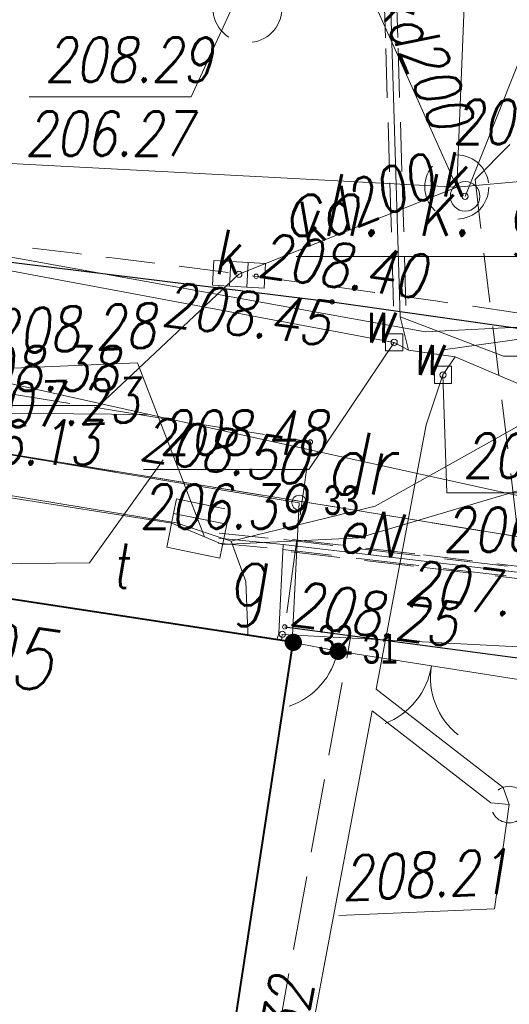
# Model space of a CAD drawing. Extents: x 6591072 to 6591270, y 5674713 to 5675005.
# Tile 27 of 37: x 6591181 to 6591191, y 5674947 to 5674967. Entities that reach past the tile are written whole.
import ezdxf
from ezdxf.enums import TextEntityAlignment as Align

# ---------------------------------------------------------------- set-up
doc = ezdxf.new("R2010")
doc.units = 0
doc.header["$PDMODE"] = 33
doc.header["$PDSIZE"] = 0.3
for name, pattern in [('1', [0]), ('BUD', [0]), ('KOC', [2, 1.5, -0.5]), ('KOJ', [0]), ('KOU', [1.5, 1, -0.5]), ('UBE', [1.5, 1, -0.5]), ('UBT', [1.5, 1, -0.5]), ('UBW', [1.5, 1, -0.5]), ('UOK', [1.5, 1, -0.5]), ('UOT', [1.5, 1, -0.5]), ('UOW', [1.5, 1, -0.5]), ('UPE', [0]), ('UPG', [0]), ('UPT', [0]), ('UPW', [0]), ('UXK', [1.5, 1, -0.5])]:
    doc.linetypes.add(name, pattern=pattern)
doc.layers.get('0').update_dxf_attribs({"color": 250, "linetype": 'CONTINUOUS', "lineweight": 100})
for name, color, linetype, lineweight in [('Dzialki', 7, '1', 18), ('EADTD_T_0_a', 250, 'CONTINUOUS', 18), ('EBUPP_L_1', 250, 'BUD', 40), ('KANALIZAC_L_2', 36, 'UXK', 18), ('Kontury', 90, '1', 18), ('Numery_dzialek', 7, 'CONTINUOUS', 18), ('Numery_konturow', 90, 'CONTINUOUS', 13), ('SDROK_T_1', 7, 'CONTINUOUS', 18), ('SDRPK_L_0', 7, 'KOJ', 25), ('SDRPK_L_1', 7, 'KOU', 18), ('SDRPK_L_2', 7, 'KOC', 18), ('SDRPK_L_5', 7, 'KOC', 18), ('UEEOC_T_0', 1, 'CONTINUOUS', 18), ('UEEOO_T_0', 1, 'CONTINUOUS', 18), ('UEEPB_L_0', 1, 'UBE', 18), ('UEEPON_L_0', 1, 'UPE', 18), ('UGGOA_T_25', 2, 'CONTINUOUS', 18), ('UGGOC_T_8', 2, 'CONTINUOUS', 18), ('UGGPOL_L_1', 2, 'UPG', 18), ('UKKOA_T_3', 36, 'CONTINUOUS', 18), ('UKKOA_T_9', 36, 'CONTINUOUS', 18), ('UKKOC_T_3', 36, 'CONTINUOUS', 18), ('UKKOC_T_4', 36, 'CONTINUOUS', 18), ('UKKOO_T_0', 36, 'CONTINUOUS', 18), ('UKKPA_L_0', 36, 'UOK', 18), ('UKKPA_L_5', 36, 'UOK', 18), ('UKKPOM_L_0', 36, 'UPG', 18), ('UTTOA_T_3', 30, 'CONTINUOUS', 18), ('UTTOC_T_3', 30, 'CONTINUOUS', 18), ('UTTPA_L_10', 30, '1', 18), ('UTTPA_L_7', 30, 'UOT', 18), ('UTTPB_L_2', 30, 'UBT', 18), ('UTTPOM_L_0', 30, 'UPT', 18), ('UTTPOM_L_1', 30, 'UPT', 18), ('UWWOA_T_2', 5, 'CONTINUOUS', 18), ('UWWOA_T_7', 5, 'CONTINUOUS', 18), ('UWWOC_T_0', 5, 'CONTINUOUS', 18), ('UWWOC_T_1', 5, 'CONTINUOUS', 18), ('UWWOC_T_2', 5, 'CONTINUOUS', 18), ('UWWOO_T_1', 5, 'CONTINUOUS', 18), ('UWWPA_L_5', 5, 'UOW', 18), ('UWWPB_L_0', 5, 'UBW', 18), ('UWWPL_L_1', 5, 'UPW', 18), ('UWWPM_L_0', 5, 'UPW', 18), ('UWWPM_L_1', 5, 'UPW', 18), ('UWWPM_L_6', 5, 'UPW', 18), ('WUKOS_T_1', 7, 'CONTINUOUS', 18)]:
    doc.layers.add(name, color=color, linetype=linetype, lineweight=lineweight)
doc.layers.add('KTOK', color=7, linetype='CONTINUOUS', lineweight=20, true_color=0x0a0909)
for name, color, linetype, lineweight, plot in [('PP$$O', 209, 'CONTINUOUS', 13, False), ('PPZAO', 51, 'CONTINUOUS', 13, False), ('PPZAP', 51, 'CONTINUOUS', 13, False)]:
    doc.layers.add(name, color=color, linetype=linetype, lineweight=lineweight, plot=plot)
doc.styles.add('K1_ACAD', font='romans.shx', dxfattribs={"width": 0.8, "oblique": 12})
doc.styles.add('OPIS_PIK', font='txt', dxfattribs={"width": 0.8, "height": 1.2})
doc.styles.get("Standard").update_dxf_attribs({"font": 'Simplex.SHX', "width": 0.75})
doc.linetypes.add('BGS', pattern='A,3.75,[45,msgB.shx,S=0.625,R=0,X=0,Y=0],3.75', length=7.5)

# ---------------------------------------------------------------- blocks, each defined once
blk = doc.blocks.new('other_WSU')
at = {"linetype": 'Continuous'}
blk.add_circle((0, 0), 0.0450000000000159, dxfattribs=at)
blk = doc.blocks.new('other_UGG')
at = {"linetype": 'Continuous'}
blk.add_circle((0, 0), 0.0625, dxfattribs=at)
blk = doc.blocks.new('other_KRA')
at = {"linetype": 'Continuous'}
for p, q in [((-0.5249999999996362, -0.25), (-0.5249999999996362, 0.25)), ((-0.5249999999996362, 0.25), (0.5249999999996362, 0.25)), ((-0.1749999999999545, -0.25), (-0.1749999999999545, 0.25)), ((0.1749999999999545, -0.25), (0.1749999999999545, 0.25)), ((0.5249999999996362, 0.25), (0.5249999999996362, -0.25)), ((0.5249999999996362, -0.25), (-0.5249999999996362, -0.25))]:
    blk.add_line(p, q, dxfattribs=at)
blk = doc.blocks.new('other_WLZ')
at = {"linetype": 'Continuous'}
blk.add_circle((0, 0), 0.300000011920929, dxfattribs=at)
blk = doc.blocks.new('other_UGK')
at = {"linetype": 'Continuous'}
blk.add_circle((0, 0), 0.0625, dxfattribs=at)
blk = doc.blocks.new('other_ZAS')
at = {"linetype": 'Continuous'}
for p, q in [((0.1750000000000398, 0.1750000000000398), (-0.1750000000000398, 0.1750000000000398)), ((-0.1750000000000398, 0.1750000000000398), (-0.1750000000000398, -0.1750000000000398)), ((0.1750000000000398, -0.1750000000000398), (0.1750000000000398, 0.1750000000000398)), ((-0.1750000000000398, -0.1750000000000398), (0.1750000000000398, -0.1750000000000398))]:
    blk.add_line(p, q, dxfattribs=at)
blk = doc.blocks.new('other_UGE')
at = {"linetype": 'Continuous'}
blk.add_circle((0, 0), 0.0625, dxfattribs=at)
blk = doc.blocks.new('PIK_ZA')
at = {"layer": 'PPZAP'}
blk.add_point((0, 0), dxfattribs=at)
at = {"layer": 'PP$$O', "oblique": 15, "width": 0.8, "flags": 1}
blk.add_attdef('KOD', (1, -1.3), '', height=0.5, dxfattribs=at)
at = {"layer": 'PPZAO', "color": 0, "style": 'OPIS_PIK', "width": 0.8}
blk.add_attdef('NR_PKT', (1, -0.5), '', height=1.2, dxfattribs=at)
blk = doc.blocks.new('bgs')
at = {"layer": 'KTOK', "const_width": 0.35}
blk.add_lwpolyline([(-0.175, 0, 1), (0.175, 0, 1)], format="xyb", close=True, dxfattribs=at)
blk = doc.blocks.new('BGB')
at = {"layer": 'KTOK', "color": 0, "linetype": 'ByBlock', "lineweight": -2}
for centre, start, end in [((-1.836788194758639e-16, 2.999999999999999), 210, 270), ((-9.184668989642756e-16, -3), 89.99999999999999, 150)]:
    blk.add_arc(centre, 3, start, end, dxfattribs=at)

msp = doc.modelspace()

# ---------------------------------------------------------------- linework, layer by layer
at = {"layer": 'Dzialki'}
for p, q in [((6591183.94, 5674958.88), (6591163.955650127, 5674963.291360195)), ((6591169.33, 5674959.99), (6591193.63, 5674956.04)), ((6591177.42, 5674958.93), (6591183.94, 5674958.88)), ((6591183.94, 5674958.88), (6591193.65, 5674956.74))]:
    msp.add_line(p, q, dxfattribs=at)
at = {"layer": 'EBUPP_L_1', "linetype": '1'}
for p, q in [((6591186.860869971, 5674954.257979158), (6591174.701262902, 5674956.122489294)), ((6591185.482964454, 5674945.262171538), (6591186.860869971, 5674954.257979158))]:
    msp.add_line(p, q, dxfattribs=at)
at = {"layer": 'KANALIZAC_L_2', "linetype": 'UXK'}
for q in [(6591197.74, 5674970.91), (6591191.41, 5674956.56)]:
    msp.add_line((6591190.55, 5674963.64), q, dxfattribs=at)
at = {"layer": 'Kontury', "linetype": 'KOU'}
msp.add_line((6591193.63, 5674956.04), (6591169.33, 5674959.99), dxfattribs=at)
at = {"layer": 'KTOK', "color": 7, "linetype": 'BGS', "lineweight": 20, "flags": 128}
msp.add_lwpolyline([(6591186.840570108, 5674954.266480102), (6591186.983, 5674957.089), (6591170.534, 5674959.82)], dxfattribs=at)
at = {"layer": 'KTOK', "color": 7, "linetype": 'BGS', "lineweight": 18}
for points in [[(6591187.773, 5674954.075), (6591186.864027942, 5674954.257206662)], [(6591191.559, 5674953.483), (6591187.773, 5674954.075)]]:
    msp.add_lwpolyline(points, dxfattribs=at)
msp.add_arc((6591186.296750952, 5674954.383821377), 1.5, 288.6650836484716, 348.6650836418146, dxfattribs=at)
at = {"layer": 'Numery_dzialek', "flags": 128}
msp.add_lwpolyline([(6591177.879416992, 5674955.823350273), (6591182.725909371, 5674955.867409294), (6591184.223916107, 5674957.960212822)], dxfattribs=at)
at = {"layer": 'SDROK_T_1', "linetype": 'Continuous'}
msp.add_line((6591186.923934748, 5674962.083333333), (6591192.533418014, 5674962.083333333), dxfattribs=at)
at = {"layer": 'SDRPK_L_0', "linetype": 'KOJ'}
for p, q in [((6591174.49, 5674962.79), (6591187.65, 5674961.16)), ((6591187.65, 5674961.16), (6591192.95, 5674960.41)), ((6591186.69, 5674954.57), (6591191.57, 5674953.92))]:
    msp.add_line(p, q, dxfattribs=at)
at = {"layer": 'SDRPK_L_1', "linetype": 'KOU'}
msp.add_arc((6591135.72222369, 5674580.586677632), 384.41, 81.43543890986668, 83.37527435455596, dxfattribs=at)
at = {"layer": 'SDRPK_L_2', "linetype": 'KOC'}
for p, q in [((6591180.85, 5674959.34), (6591187.21, 5674958.32)), ((6591187.21, 5674958.32), (6591186.69, 5674954.57))]:
    msp.add_line(p, q, dxfattribs=at)
at = {"layer": 'SDRPK_L_5', "linetype": 'KOC'}
msp.add_line((6591186.14432152, 5674944.09769861), (6591188.03203167, 5674954.39124578), dxfattribs=at)
at = {"layer": 'UEEPB_L_0', "linetype": 'UBE'}
for p, q in [((6591189.329727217, 5674956.049129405), (6591186.674727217, 5674956.364129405)), ((6591189.300272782, 5674955.800870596), (6591186.645272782, 5674956.115870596)), ((6591191.984727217, 5674955.734129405), (6591189.329727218, 5674956.049129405)), ((6591191.955272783, 5674955.485870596), (6591189.300272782, 5674955.800870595))]:
    msp.add_line(p, q, dxfattribs=at)
at = {"layer": 'UEEPON_L_0', "linetype": 'UPE'}
for p, q in [((6591186.57, 5674954.44), (6591186.66, 5674956.24)), ((6591186.66, 5674956.24), (6591191.97, 5674955.61)), ((6591186.57, 5674954.44), (6591186.53, 5674954.31))]:
    msp.add_line(p, q, dxfattribs=at)
at = {"layer": 'UGGPOL_L_1', "linetype": 'UPG'}
for q in [(6591186.623258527, 5674954.294413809), (6591193.29412214, 5674954.064153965)]:
    msp.add_line((6591186.639925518, 5674954.418913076), q, dxfattribs=at)
at = {"layer": 'UKKOC_T_3', "linetype": 'Continuous'}
for p, q in [((6591190.349999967, 5674963.300000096), (6591191.761539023, 5674966.849999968)), ((6591185.75999999, 5674961.719999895), (6591182.928460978, 5674959.059999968)), ((6591179.606199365, 5674959.059999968), (6591182.928460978, 5674959.059999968))]:
    msp.add_line(p, q, dxfattribs=at)
at = {"layer": 'UKKOC_T_4', "linetype": 'Continuous'}
for p in [(6591185.760000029, 5674967.430000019), (6591181.502704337, 5674965.321132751)]:
    msp.add_line(p, (6591184.792394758, 5674965.321132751), dxfattribs=at)
at = {"layer": 'UKKPA_L_0', "linetype": 'UOK'}
msp.add_circle((6591190.18, 5674963.49), 0.65, dxfattribs=at)
at = {"layer": 'UKKPA_L_5', "linetype": 'UOK'}
msp.add_circle((6591185.932953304, 5674967.11748149), 0.7000163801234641, dxfattribs=at)
at = {"layer": 'UKKPOM_L_0', "linetype": 'UPG'}
for p, q in [((6591190.18, 5674963.49), (6591190.55, 5674972.61)), ((6591190.18, 5674963.49), (6591187.74, 5674968.94)), ((6591190.18, 5674963.49), (6591203.82, 5674964.68)), ((6591174.77, 5674964.3), (6591190.18, 5674963.49)), ((6591190.18, 5674963.49), (6591185.76, 5674961.72))]:
    msp.add_line(p, q, dxfattribs=at)
at = {"layer": 'UTTOC_T_3', "linetype": 'Continuous'}
for p in [(6591180.380218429, 5674959.784168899), (6591185.059095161, 5674956.396813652)]:
    msp.add_line(p, (6591183.699588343, 5674959.922753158), dxfattribs=at)
at = {"layer": 'UTTPA_L_10', "linetype": 'UPT'}
for p, q in [((6591184.435256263, 5674956.870249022), (6591184.296595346, 5674956.183801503)), ((6591185.514664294, 5674956.652086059), (6591184.435256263, 5674956.870249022)), ((6591185.376003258, 5674955.965639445), (6591185.514664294, 5674956.652086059)), ((6591184.296595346, 5674956.183801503), (6591185.376003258, 5674955.965639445))]:
    msp.add_line(p, q, dxfattribs=at)
at = {"layer": 'UTTPA_L_7', "linetype": 'UOT'}
for p, q in [((6591184.494022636, 5674957.163976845), (6591184.435256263, 5674956.870249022)), ((6591184.494022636, 5674957.163976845), (6591185.573223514, 5674956.944785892)), ((6591184.296802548, 5674956.184829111), (6591184.435256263, 5674956.870249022)), ((6591185.514457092, 5674956.65105845), (6591185.573223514, 5674956.944785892)), ((6591185.514457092, 5674956.65105845), (6591185.376003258, 5674955.965639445)), ((6591184.296802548, 5674956.184829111), (6591185.376003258, 5674955.965639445))]:
    msp.add_line(p, q, dxfattribs=at)
at = {"layer": 'UTTPB_L_2', "linetype": 'UBT'}
for p, q in [((6591185.359875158, 5674956.469511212), (6591186.669875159, 5674956.339511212)), ((6591185.340124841, 5674956.270488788), (6591186.650124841, 5674956.140488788)), ((6591186.671781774, 5674956.339303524), (6591188.441781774, 5674956.129303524)), ((6591186.648218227, 5674956.140696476), (6591188.418218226, 5674955.930696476)), ((6591188.441781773, 5674956.129303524), (6591190.211781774, 5674955.919303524)), ((6591188.418218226, 5674955.930696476), (6591190.188218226, 5674955.720696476)), ((6591190.211781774, 5674955.919303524), (6591191.981781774, 5674955.709303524)), ((6591190.188218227, 5674955.720696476), (6591191.958218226, 5674955.510696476))]:
    msp.add_line(p, q, dxfattribs=at)
at = {"layer": 'UTTPOM_L_0', "linetype": 'UPT'}
for p, q in [((6591184.487214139, 5674956.68123843), (6591164.278617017, 5674960.011332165)), ((6591193.866666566, 5674960.015600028), (6591188.526893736, 5674957.020058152)), ((6591188.526893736, 5674957.020058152), (6591185.603918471, 5674956.307467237)), ((6591185.603918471, 5674956.307467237), (6591184.487214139, 5674956.68123843)), ((6591186.66, 5674956.24), (6591185.35, 5674956.37)), ((6591185.603918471, 5674956.307467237), (6591185.898445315, 5674955.488984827)), ((6591191.97, 5674955.61), (6591186.66, 5674956.24)), ((6591185.898445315, 5674955.488984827), (6591185.941129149, 5674954.469811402)), ((6591185.941129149, 5674954.469811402), (6591185.944065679, 5674954.399695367))]:
    msp.add_line(p, q, dxfattribs=at)
at = {"layer": 'UTTPOM_L_1', "linetype": 'UPT'}
for p, q in [((6591176.563585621, 5674957.901866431), (6591184.396369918, 5674956.675443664)), ((6591191.734089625, 5674957.423211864), (6591188.200452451, 5674956.377839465)), ((6591184.396369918, 5674956.675443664), (6591185.431567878, 5674956.240214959)), ((6591188.200452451, 5674956.377839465), (6591185.431567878, 5674956.240214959))]:
    msp.add_line(p, q, dxfattribs=at)
at = {"layer": 'UWWOC_T_0', "linetype": 'Continuous'}
for p, q in [((6591189.029999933, 5674960.86), (6591191.129615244, 5674960.060000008)), ((6591191.129615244, 5674960.060000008), (6591194.419305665, 5674960.060000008))]:
    msp.add_line(p, q, dxfattribs=at)
at = {"layer": 'UWWOC_T_1', "linetype": 'Continuous'}
for p in [(6591191.24272071, 5674950.967715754), (6591187.789139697, 5674948.719992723)]:
    msp.add_line(p, (6591190.945794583, 5674948.851803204), dxfattribs=at)
at = {"layer": 'UWWOC_T_2', "linetype": 'Continuous'}
for p, q in [((6591188.909999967, 5674960.339999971), (6591187.178460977, 5674957.759999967)), ((6591189.899999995, 5674959.679999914), (6591189.981539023, 5674957.289999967)), ((6591183.823628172, 5674957.759999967), (6591187.178460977, 5674957.759999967)), ((6591189.981539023, 5674957.289999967), (6591193.336371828, 5674957.289999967))]:
    msp.add_line(p, q, dxfattribs=at)
at = {"layer": 'UWWPA_L_5', "linetype": 'UOW'}
msp.add_circle((6591191.242720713, 5674950.967715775), 0.3700015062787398, dxfattribs=at)
at = {"layer": 'UWWPB_L_0', "linetype": 'UBW'}
for p, q in [((6591188.657557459, 5674969.016210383), (6591188.740057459, 5674966.296210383)), ((6591188.907442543, 5674969.023789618), (6591188.989942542, 5674966.303789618)), ((6591188.740057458, 5674966.296210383), (6591188.822557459, 5674963.576210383)), ((6591188.989942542, 5674966.303789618), (6591189.072442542, 5674963.583789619)), ((6591188.822557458, 5674963.576210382), (6591188.905057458, 5674960.856210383)), ((6591189.072442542, 5674963.583789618), (6591189.154942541, 5674960.863789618))]:
    msp.add_line(p, q, dxfattribs=at)
at = {"layer": 'UWWPL_L_1', "linetype": 'UPW'}
for p, q in [((6591189.559070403, 5674958.664657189), (6591188.547292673, 5674953.30643985)), ((6591188.547292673, 5674953.30643985), (6591191.118035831, 5674951.315835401)), ((6591188.464659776, 5674952.86558311), (6591187.462748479, 5674947.55888225)), ((6591190.874002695, 5674951.000364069), (6591188.464659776, 5674952.86558311)), ((6591191.242720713, 5674950.967715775), (6591191.118035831, 5674951.315835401)), ((6591190.874002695, 5674951.000364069), (6591191.242720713, 5674950.967715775)), ((6591187.462748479, 5674947.55888225), (6591186.851717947, 5674944.31941752))]:
    msp.add_line(p, q, dxfattribs=at)
at = {"layer": 'UWWPM_L_0', "linetype": 'UPW'}
for p, q in [((6591189.03, 5674960.86), (6591188.7, 5674971.74)), ((6591189.2, 5674960.18), (6591189.03, 5674960.86)), ((6591188.91, 5674960.34), (6591189.2, 5674960.18)), ((6591189.2, 5674960.18), (6591190.15, 5674960.05)), ((6591190.15, 5674960.05), (6591189.9, 5674959.68)), ((6591195.35, 5674957.82), (6591190.15, 5674960.05)), ((6591189.9, 5674959.68), (6591189.5590704, 5674958.66465719))]:
    msp.add_line(p, q, dxfattribs=at)
at = {"layer": 'UWWPM_L_1', "linetype": 'UPW'}
for p, q in [((6591188.91, 5674960.34), (6591173.58466919, 5674963.19643599)), ((6591197.243675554, 5674961.212584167), (6591189.905559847, 5674960.190549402))]:
    msp.add_line(p, q, dxfattribs=at)
at = {"layer": 'UWWPM_L_6', "linetype": 'UPW'}
for p, q in [((6591178.815470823, 5674962.482361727), (6591189.545508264, 5674960.552840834)), ((6591189.545508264, 5674960.552840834), (6591203.384580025, 5674961.262729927))]:
    msp.add_line(p, q, dxfattribs=at)

# ---------------------------------------------------------------- block references
at = {"layer": 'KTOK', "color": 7, "linetype": 'BGS', "lineweight": 18, "xscale": 0.5, "yscale": 0.5, "zscale": 0.5}
for p in [(6591186.864027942, 5674954.257206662), (6591187.773, 5674954.075)]:
    msp.add_blockref('bgs', p, dxfattribs=at)
at = {"layer": 'KTOK', "xscale": 0.5, "yscale": 0.5, "zscale": 0.5}
msp.add_blockref('bgs', (6591187.773, 5674954.075), dxfattribs=at)
at = {"layer": 'KTOK', "color": 7, "linetype": 'BGS', "lineweight": 18, "xscale": 0.5, "yscale": 0.5, "zscale": 0.5, "rotation": 81.11287780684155}
msp.add_blockref('BGB', (6591189.666, 5674953.779), dxfattribs=at)
at = {"layer": 'PPZAP', "xscale": 0.5, "yscale": 0.5, "zscale": 0.5}
for p, values in [((6591186.983, 5674957.089, 208.373), {'NR_PKT': '33'}), ((6591186.864027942, 5674954.257206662, 208.211), {'NR_PKT': '32'}), ((6591187.773, 5674954.075, 208.258), {'NR_PKT': '31'})]:
    msp.add_blockref('PIK_ZA', p, dxfattribs=at).add_auto_attribs(values)
at = {"layer": 'UGGOC_T_8', "rotation": 2.390829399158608}
msp.add_blockref('other_UGG', (6591186.639925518, 5674954.418913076), dxfattribs=at)
at = {"layer": 'UGGOC_T_8', "color": 253, "rotation": 2.390829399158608}
msp.add_blockref('other_UGG', (6591186.639925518, 5674954.418913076), dxfattribs=at)
at = {"layer": 'UKKOA_T_9'}
msp.add_blockref('other_WLZ', (6591190.35, 5674963.3), dxfattribs=at)
at = {"layer": 'UKKOA_T_9', "color": 253}
msp.add_blockref('other_WLZ', (6591190.35, 5674963.3), dxfattribs=at)
at = {"layer": 'UKKOA_T_9', "rotation": 356.7199999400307}
msp.add_blockref('other_KRA', (6591185.76, 5674961.72), dxfattribs=at)
at = {"layer": 'UKKOA_T_9', "color": 253, "rotation": 356.7199999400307}
msp.add_blockref('other_KRA', (6591185.76, 5674961.72), dxfattribs=at)
at = {"layer": 'UKKOC_T_3'}
for p in [(6591190.35, 5674963.3), (6591185.76, 5674961.72)]:
    msp.add_blockref('other_UGK', p, dxfattribs=at)
at = {"layer": 'UKKOC_T_3', "color": 253}
for p in [(6591190.35, 5674963.3), (6591185.76, 5674961.72)]:
    msp.add_blockref('other_UGK', p, dxfattribs=at)
at = {"layer": 'UWWOA_T_7', "rotation": 269.9999974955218}
for p in [(6591188.91, 5674960.34), (6591189.9, 5674959.68)]:
    msp.add_blockref('other_ZAS', p, dxfattribs=at)
at = {"layer": 'UWWOA_T_7', "color": 253, "rotation": 269.9999974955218}
for p in [(6591188.91, 5674960.34), (6591189.9, 5674959.68)]:
    msp.add_blockref('other_ZAS', p, dxfattribs=at)
at = {"layer": 'UWWOC_T_2'}
for p in [(6591188.91, 5674960.34), (6591189.9, 5674959.68)]:
    msp.add_blockref('other_UGE', p, dxfattribs=at)
at = {"layer": 'UWWOC_T_2', "color": 253}
for p in [(6591188.91, 5674960.34), (6591189.9, 5674959.68)]:
    msp.add_blockref('other_UGE', p, dxfattribs=at)
at = {"layer": 'WUKOS_T_1'}
for p in [(6591186.11, 5674961.68), (6591187.65, 5674961.16), (6591187.21, 5674958.32), (6591186.69, 5674954.57)]:
    msp.add_blockref('other_WSU', p, dxfattribs=at)
at = {"layer": 'WUKOS_T_1', "color": 253}
for p in [(6591186.11, 5674961.68), (6591187.65, 5674961.16), (6591187.21, 5674958.32), (6591186.69, 5674954.57)]:
    msp.add_blockref('other_WSU', p, dxfattribs=at)

# ---------------------------------------------------------------- texts
at = {"layer": 'EADTD_T_0_a', "style": 'K1_ACAD', "oblique": 12, "width": 0.8}
msp.add_text('105', height=1.25, rotation=351.2824306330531, dxfattribs=at).set_placement((6591179.351644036, 5674953.638151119))
at = {"layer": 'Numery_konturow', "style": 'K1_ACAD', "oblique": 12, "width": 0.8}
msp.add_text('dr', height=1.25, dxfattribs=at).set_placement((6591187.496761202, 5674958.504140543), align=Align.TOP_LEFT)
at = {"layer": 'SDROK_T_1', "style": 'K1_ACAD', "oblique": 12, "width": 0.8}
msp.add_text('ch. k. gr.', height=1.25, dxfattribs=at).set_placement((6591192.98, 5674963.75), align=Align.TOP_RIGHT)
at = {"layer": 'UEEOC_T_0', "style": 'K1_ACAD', "oblique": 12, "width": 0.8}
msp.add_text('207.6', height=0.8999999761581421, rotation=353.1999998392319, dxfattribs=at).set_placement((6591191.97, 5674955.61), align=Align.TOP_RIGHT)
at = {"layer": 'UEEOO_T_0', "style": 'K1_ACAD', "oblique": 12, "width": 0.8}
msp.add_text('eN', height=0.8999999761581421, rotation=353.1999998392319, dxfattribs=at).set_placement((6591187.73, 5674956.11))
at = {"layer": 'UGGOA_T_25', "style": 'K1_ACAD', "oblique": 12, "width": 0.8}
msp.add_text('g', height=1.25, rotation=2.390911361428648, dxfattribs=at).set_placement((6591185.536010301, 5674954.988771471))
at = {"layer": 'UKKOA_T_3', "style": 'K1_ACAD', "oblique": 12, "width": 0.8}
for p in [(6591190.35, 5674963.3), (6591185.76, 5674961.72)]:
    msp.add_text('k', height=0.8999999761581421, dxfattribs=at).set_placement(p, align=Align.RIGHT)
at = {"layer": 'UKKOC_T_3', "style": 'K1_ACAD', "oblique": 12, "width": 0.8}
for s, p in [('208.38', (6591179.927738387, 5674960.259999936)), ('206.13', (6591179.52581461, 5674958.759999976))]:
    msp.add_text(s, height=0.8999999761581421, dxfattribs=at).set_placement(p, align=Align.TOP_LEFT)
at = {"layer": 'UKKOC_T_4', "style": 'K1_ACAD', "oblique": 12, "width": 0.8}
for s, p in [('208.29', (6591181.824243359, 5674966.52113272)), ('206.27', (6591181.422319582, 5674965.02113276))]:
    msp.add_text(s, height=0.8999999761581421, dxfattribs=at).set_placement(p, align=Align.TOP_LEFT)
at = {"layer": 'UKKOO_T_0', "style": 'K1_ACAD', "oblique": 12, "width": 0.8}
for rotation, p in [(293.3399969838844, (6591188.54, 5674967.28)), (21.94000559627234, (6591187.08, 5674962.24))]:
    msp.add_text('kd200', height=0.8999999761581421, rotation=rotation, dxfattribs=at).set_placement(p)
at = {"layer": 'UTTOA_T_3', "style": 'K1_ACAD', "oblique": 12, "width": 0.8}
msp.add_text('t', height=0.8999999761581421, rotation=2.390829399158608, dxfattribs=at).set_placement((6591183.130047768, 5674956.246567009), align=Align.TOP_LEFT)
at = {"layer": 'UTTOC_T_3', "style": 'K1_ACAD', "oblique": 12, "width": 0.8}
for s, p in [('208.28', (6591180.651420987, 5674960.996537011)), ('207.23', (6591180.312417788, 5674959.481076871))]:
    msp.add_text(s, height=0.8999999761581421, rotation=2.390720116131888, dxfattribs=at).set_placement(p, align=Align.TOP_LEFT)
at = {"layer": 'UWWOA_T_2', "style": 'K1_ACAD', "oblique": 12, "width": 0.8}
for p in [(6591188.91, 5674960.34), (6591189.9, 5674959.68)]:
    msp.add_text('w', height=0.8999999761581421, dxfattribs=at).set_placement(p, align=Align.RIGHT)
at = {"layer": 'UWWOC_T_1', "style": 'K1_ACAD', "oblique": 12, "width": 0.8}
msp.add_text('208.21', height=0.8999999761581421, rotation=2.391075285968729, dxfattribs=at).set_placement((6591191.216989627, 5674950.064172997), align=Align.TOP_RIGHT)
at = {"layer": 'UWWOC_T_2', "style": 'K1_ACAD', "oblique": 12, "width": 0.8}
for s, p in [('208.48', (6591184.145167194, 5674958.959999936)), ('208.47', (6591190.303078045, 5674958.489999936)), ('206.39', (6591183.743243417, 5674957.459999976)), ('206.55', (6591189.901154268, 5674956.989999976))]:
    msp.add_text(s, height=0.8999999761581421, dxfattribs=at).set_placement(p, align=Align.TOP_LEFT)
at = {"layer": 'UWWOO_T_1', "style": 'K1_ACAD', "oblique": 12, "width": 0.8}
msp.add_text('wlD32', height=0.8999999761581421, rotation=79.31222858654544, dxfattribs=at).set_placement((6591185.882124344, 5674944.740706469), align=Align.TOP_LEFT)
at = {"layer": 'WUKOS_T_1', "style": 'K1_ACAD', "oblique": 12, "width": 0.8}
msp.add_text('208.51', height=0.8999999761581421, dxfattribs=at).set_placement((6591193.49, 5674964.81), align=Align.MIDDLE_RIGHT)
msp.add_text('208.40', height=0.8999999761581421, rotation=352.1999999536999, dxfattribs=at).set_placement((6591186.11, 5674961.68))
for s, rotation, p in [('208.45', 352.9499999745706, (6591187.65, 5674961.16)), ('208.50', 350.8900004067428, (6591187.21, 5674958.32))]:
    msp.add_text(s, height=0.8999999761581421, rotation=rotation, dxfattribs=at).set_placement(p, align=Align.TOP_RIGHT)
msp.add_text('208.25', height=0.8999999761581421, rotation=352.4100000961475, dxfattribs=at).set_placement((6591186.87750814, 5674955.505875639), align=Align.TOP_LEFT)

doc.saveas('drawing.dxf')
